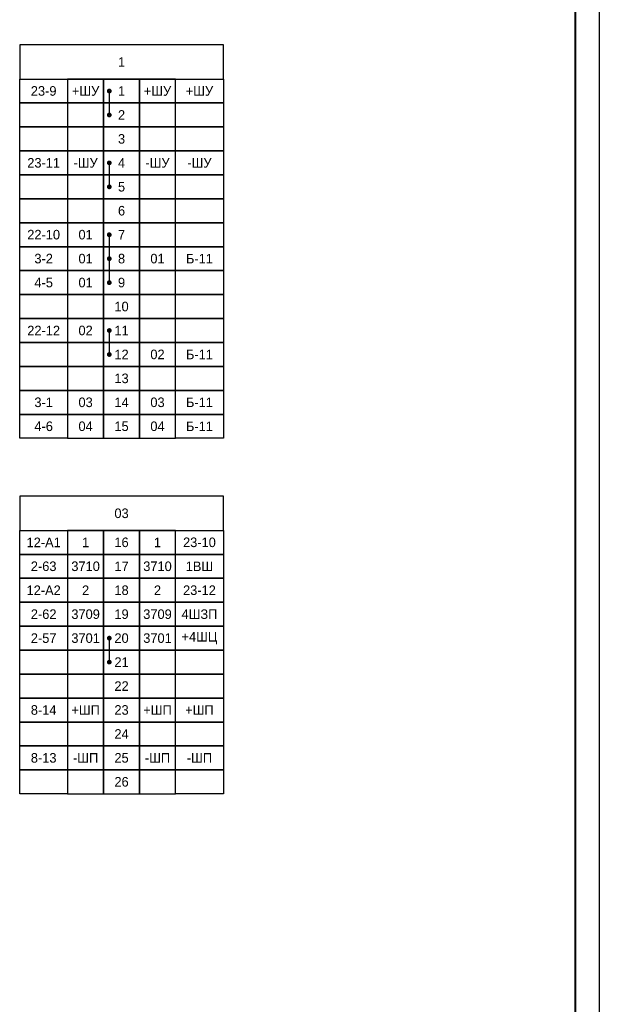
# Model space of a CAD drawing. Header units: millimetres. Extents: x 7700 to 12777, y -2533 to 2568.
# Tile 16 of 74: x 11109 to 11230, y -1486 to -1280. Entities that reach past the tile are written whole.
import ezdxf

# ---------------------------------------------------------------- set-up
doc = ezdxf.new("R2010")
doc.units = ezdxf.units.MM
doc.styles.add('SIMPLEX', font='txt', dxfattribs={"height": 5})

msp = doc.modelspace()

# ---------------------------------------------------------------- linework, layer by layer
for p, q in [((11230.2, -1110.77), (11230.2, -1530.78)), ((11127.97, -1294.89), (11127.97, -1299.89)), ((11127.97, -1309.89), (11127.97, -1314.89)), ((11127.97, -1324.89), (11127.97, -1334.89)), ((11127.97, -1344.89), (11127.97, -1349.89)), ((11127.97, -1409.12), (11127.97, -1414.12))]:
    msp.add_line(p, q)
at = {"lineweight": 40}
msp.add_line((11225.2, -1130.77), (11225.2, -1525.86), dxfattribs=at)
for points in [[(11109.28, -1292.39), (11151.78, -1292.39), (11151.78, -1285.28), (11109.28, -1285.28)], [(11119.28, -1297.39), (11109.28, -1297.39), (11109.28, -1292.39), (11119.28, -1292.39)], [(11119.28, -1297.39), (11126.78, -1297.39), (11126.78, -1292.39), (11119.28, -1292.39)], [(11126.78, -1297.39), (11134.28, -1297.39), (11134.28, -1292.39), (11126.78, -1292.39)], [(11134.28, -1297.39), (11141.78, -1297.39), (11141.78, -1292.39), (11134.28, -1292.39)], [(11151.78, -1297.39), (11141.78, -1297.39), (11141.78, -1292.39), (11151.78, -1292.39)], [(11119.28, -1302.39), (11109.28, -1302.39), (11109.28, -1297.39), (11119.28, -1297.39)], [(11119.28, -1302.39), (11126.78, -1302.39), (11126.78, -1297.39), (11119.28, -1297.39)], [(11126.78, -1302.39), (11134.28, -1302.39), (11134.28, -1297.39), (11126.78, -1297.39)], [(11134.28, -1302.39), (11141.78, -1302.39), (11141.78, -1297.39), (11134.28, -1297.39)], [(11151.78, -1302.39), (11141.78, -1302.39), (11141.78, -1297.39), (11151.78, -1297.39)], [(11119.28, -1307.39), (11109.28, -1307.39), (11109.28, -1302.39), (11119.28, -1302.39)], [(11119.28, -1307.39), (11126.78, -1307.39), (11126.78, -1302.39), (11119.28, -1302.39)], [(11126.78, -1307.39), (11134.28, -1307.39), (11134.28, -1302.39), (11126.78, -1302.39)], [(11134.28, -1307.39), (11141.78, -1307.39), (11141.78, -1302.39), (11134.28, -1302.39)], [(11151.78, -1307.39), (11141.78, -1307.39), (11141.78, -1302.39), (11151.78, -1302.39)], [(11119.28, -1312.39), (11109.28, -1312.39), (11109.28, -1307.39), (11119.28, -1307.39)], [(11119.28, -1312.39), (11126.78, -1312.39), (11126.78, -1307.39), (11119.28, -1307.39)], [(11126.78, -1312.39), (11134.28, -1312.39), (11134.28, -1307.39), (11126.78, -1307.39)], [(11134.28, -1312.39), (11141.78, -1312.39), (11141.78, -1307.39), (11134.28, -1307.39)], [(11151.78, -1312.39), (11141.78, -1312.39), (11141.78, -1307.39), (11151.78, -1307.39)], [(11119.28, -1317.39), (11109.28, -1317.39), (11109.28, -1312.39), (11119.28, -1312.39)], [(11119.28, -1317.39), (11126.78, -1317.39), (11126.78, -1312.39), (11119.28, -1312.39)], [(11126.78, -1317.39), (11134.28, -1317.39), (11134.28, -1312.39), (11126.78, -1312.39)], [(11134.28, -1317.39), (11141.78, -1317.39), (11141.78, -1312.39), (11134.28, -1312.39)], [(11151.78, -1317.39), (11141.78, -1317.39), (11141.78, -1312.39), (11151.78, -1312.39)], [(11119.28, -1322.39), (11109.28, -1322.39), (11109.28, -1317.39), (11119.28, -1317.39)], [(11119.28, -1322.39), (11109.28, -1322.39), (11109.28, -1317.39), (11119.28, -1317.39)], [(11119.28, -1322.39), (11126.78, -1322.39), (11126.78, -1317.39), (11119.28, -1317.39)], [(11119.28, -1322.39), (11126.78, -1322.39), (11126.78, -1317.39), (11119.28, -1317.39)], [(11126.78, -1322.39), (11134.28, -1322.39), (11134.28, -1317.39), (11126.78, -1317.39)], [(11134.28, -1322.39), (11141.78, -1322.39), (11141.78, -1317.39), (11134.28, -1317.39)], [(11134.28, -1322.39), (11141.78, -1322.39), (11141.78, -1317.39), (11134.28, -1317.39)], [(11151.78, -1322.39), (11141.78, -1322.39), (11141.78, -1317.39), (11151.78, -1317.39)], [(11151.78, -1322.39), (11141.78, -1322.39), (11141.78, -1317.39), (11151.78, -1317.39)], [(11119.28, -1327.39), (11109.28, -1327.39), (11109.28, -1322.39), (11119.28, -1322.39)], [(11119.28, -1327.39), (11126.78, -1327.39), (11126.78, -1322.39), (11119.28, -1322.39)], [(11126.78, -1327.39), (11134.28, -1327.39), (11134.28, -1322.39), (11126.78, -1322.39)], [(11134.28, -1327.39), (11141.78, -1327.39), (11141.78, -1322.39), (11134.28, -1322.39)], [(11151.78, -1327.39), (11141.78, -1327.39), (11141.78, -1322.39), (11151.78, -1322.39)], [(11119.28, -1332.39), (11109.28, -1332.39), (11109.28, -1327.39), (11119.28, -1327.39)], [(11119.28, -1332.39), (11126.78, -1332.39), (11126.78, -1327.39), (11119.28, -1327.39)], [(11126.78, -1332.39), (11134.28, -1332.39), (11134.28, -1327.39), (11126.78, -1327.39)], [(11134.28, -1332.39), (11141.78, -1332.39), (11141.78, -1327.39), (11134.28, -1327.39)], [(11151.78, -1332.39), (11141.78, -1332.39), (11141.78, -1327.39), (11151.78, -1327.39)], [(11119.28, -1337.39), (11109.28, -1337.39), (11109.28, -1332.39), (11119.28, -1332.39)], [(11119.28, -1337.39), (11126.78, -1337.39), (11126.78, -1332.39), (11119.28, -1332.39)], [(11126.78, -1337.39), (11134.28, -1337.39), (11134.28, -1332.39), (11126.78, -1332.39)], [(11134.28, -1337.39), (11141.78, -1337.39), (11141.78, -1332.39), (11134.28, -1332.39)], [(11151.78, -1337.39), (11141.78, -1337.39), (11141.78, -1332.39), (11151.78, -1332.39)], [(11119.28, -1342.39), (11109.28, -1342.39), (11109.28, -1337.39), (11119.28, -1337.39)], [(11119.28, -1342.39), (11109.28, -1342.39), (11109.28, -1337.39), (11119.28, -1337.39)], [(11119.28, -1342.39), (11126.78, -1342.39), (11126.78, -1337.39), (11119.28, -1337.39)], [(11119.28, -1342.39), (11126.78, -1342.39), (11126.78, -1337.39), (11119.28, -1337.39)], [(11126.78, -1342.39), (11134.28, -1342.39), (11134.28, -1337.39), (11126.78, -1337.39)], [(11134.28, -1342.39), (11141.78, -1342.39), (11141.78, -1337.39), (11134.28, -1337.39)], [(11134.28, -1342.39), (11141.78, -1342.39), (11141.78, -1337.39), (11134.28, -1337.39)], [(11151.78, -1342.39), (11141.78, -1342.39), (11141.78, -1337.39), (11151.78, -1337.39)], [(11151.78, -1342.39), (11141.78, -1342.39), (11141.78, -1337.39), (11151.78, -1337.39)], [(11119.28, -1347.39), (11109.28, -1347.39), (11109.28, -1342.39), (11119.28, -1342.39)], [(11119.28, -1347.39), (11109.28, -1347.39), (11109.28, -1342.39), (11119.28, -1342.39)], [(11119.28, -1347.39), (11126.78, -1347.39), (11126.78, -1342.39), (11119.28, -1342.39)], [(11119.28, -1347.39), (11126.78, -1347.39), (11126.78, -1342.39), (11119.28, -1342.39)], [(11126.78, -1347.39), (11134.28, -1347.39), (11134.28, -1342.39), (11126.78, -1342.39)], [(11134.28, -1347.39), (11141.78, -1347.39), (11141.78, -1342.39), (11134.28, -1342.39)], [(11134.28, -1347.39), (11141.78, -1347.39), (11141.78, -1342.39), (11134.28, -1342.39)], [(11151.78, -1347.39), (11141.78, -1347.39), (11141.78, -1342.39), (11151.78, -1342.39)], [(11151.78, -1347.39), (11141.78, -1347.39), (11141.78, -1342.39), (11151.78, -1342.39)], [(11119.28, -1352.39), (11109.28, -1352.39), (11109.28, -1347.39), (11119.28, -1347.39)], [(11119.28, -1352.39), (11109.28, -1352.39), (11109.28, -1347.39), (11119.28, -1347.39)], [(11119.28, -1352.39), (11126.78, -1352.39), (11126.78, -1347.39), (11119.28, -1347.39)], [(11119.28, -1352.39), (11126.78, -1352.39), (11126.78, -1347.39), (11119.28, -1347.39)], [(11126.78, -1352.39), (11134.28, -1352.39), (11134.28, -1347.39), (11126.78, -1347.39)], [(11134.28, -1352.39), (11141.78, -1352.39), (11141.78, -1347.39), (11134.28, -1347.39)], [(11134.28, -1352.39), (11141.78, -1352.39), (11141.78, -1347.39), (11134.28, -1347.39)], [(11151.78, -1352.39), (11141.78, -1352.39), (11141.78, -1347.39), (11151.78, -1347.39)], [(11151.78, -1352.39), (11141.78, -1352.39), (11141.78, -1347.39), (11151.78, -1347.39)], [(11119.28, -1357.39), (11109.28, -1357.39), (11109.28, -1352.39), (11119.28, -1352.39)], [(11119.28, -1357.39), (11109.28, -1357.39), (11109.28, -1352.39), (11119.28, -1352.39)], [(11119.28, -1357.39), (11126.78, -1357.39), (11126.78, -1352.39), (11119.28, -1352.39)], [(11119.28, -1357.39), (11126.78, -1357.39), (11126.78, -1352.39), (11119.28, -1352.39)], [(11126.78, -1357.39), (11134.28, -1357.39), (11134.28, -1352.39), (11126.78, -1352.39)], [(11134.28, -1357.39), (11141.78, -1357.39), (11141.78, -1352.39), (11134.28, -1352.39)], [(11134.28, -1357.39), (11141.78, -1357.39), (11141.78, -1352.39), (11134.28, -1352.39)], [(11151.78, -1357.39), (11141.78, -1357.39), (11141.78, -1352.39), (11151.78, -1352.39)], [(11151.78, -1357.39), (11141.78, -1357.39), (11141.78, -1352.39), (11151.78, -1352.39)], [(11119.28, -1362.39), (11109.28, -1362.39), (11109.28, -1357.39), (11119.28, -1357.39)], [(11119.28, -1362.39), (11109.28, -1362.39), (11109.28, -1357.39), (11119.28, -1357.39)], [(11119.28, -1362.39), (11126.78, -1362.39), (11126.78, -1357.39), (11119.28, -1357.39)], [(11119.28, -1362.39), (11126.78, -1362.39), (11126.78, -1357.39), (11119.28, -1357.39)], [(11126.78, -1362.39), (11134.28, -1362.39), (11134.28, -1357.39), (11126.78, -1357.39)], [(11134.28, -1362.39), (11141.78, -1362.39), (11141.78, -1357.39), (11134.28, -1357.39)], [(11134.28, -1362.39), (11141.78, -1362.39), (11141.78, -1357.39), (11134.28, -1357.39)], [(11151.78, -1362.39), (11141.78, -1362.39), (11141.78, -1357.39), (11151.78, -1357.39)], [(11151.78, -1362.39), (11141.78, -1362.39), (11141.78, -1357.39), (11151.78, -1357.39)], [(11119.28, -1367.39), (11109.28, -1367.39), (11109.28, -1362.39), (11119.28, -1362.39)], [(11119.28, -1367.39), (11109.28, -1367.39), (11109.28, -1362.39), (11119.28, -1362.39)], [(11119.28, -1367.39), (11126.78, -1367.39), (11126.78, -1362.39), (11119.28, -1362.39)], [(11119.28, -1367.39), (11126.78, -1367.39), (11126.78, -1362.39), (11119.28, -1362.39)], [(11126.78, -1367.39), (11134.28, -1367.39), (11134.28, -1362.39), (11126.78, -1362.39)], [(11134.28, -1367.39), (11141.78, -1367.39), (11141.78, -1362.39), (11134.28, -1362.39)], [(11134.28, -1367.39), (11141.78, -1367.39), (11141.78, -1362.39), (11134.28, -1362.39)], [(11151.78, -1367.39), (11141.78, -1367.39), (11141.78, -1362.39), (11151.78, -1362.39)], [(11151.78, -1367.39), (11141.78, -1367.39), (11141.78, -1362.39), (11151.78, -1362.39)], [(11109.28, -1386.62), (11151.78, -1386.62), (11151.78, -1379.5), (11109.28, -1379.5)], [(11119.28, -1391.62), (11109.28, -1391.62), (11109.28, -1386.62), (11119.28, -1386.62)], [(11119.28, -1391.62), (11126.78, -1391.62), (11126.78, -1386.62), (11119.28, -1386.62)], [(11126.78, -1391.62), (11134.28, -1391.62), (11134.28, -1386.62), (11126.78, -1386.62)], [(11134.28, -1391.62), (11141.78, -1391.62), (11141.78, -1386.62), (11134.28, -1386.62)], [(11151.78, -1391.62), (11141.78, -1391.62), (11141.78, -1386.62), (11151.78, -1386.62)], [(11119.28, -1396.62), (11109.28, -1396.62), (11109.28, -1391.62), (11119.28, -1391.62)], [(11119.28, -1396.62), (11126.78, -1396.62), (11126.78, -1391.62), (11119.28, -1391.62)], [(11126.78, -1396.62), (11134.28, -1396.62), (11134.28, -1391.62), (11126.78, -1391.62)], [(11134.28, -1396.62), (11141.78, -1396.62), (11141.78, -1391.62), (11134.28, -1391.62)], [(11151.78, -1396.62), (11141.78, -1396.62), (11141.78, -1391.62), (11151.78, -1391.62)], [(11119.28, -1401.62), (11109.28, -1401.62), (11109.28, -1396.62), (11119.28, -1396.62)], [(11119.28, -1401.62), (11126.78, -1401.62), (11126.78, -1396.62), (11119.28, -1396.62)], [(11126.78, -1401.62), (11134.28, -1401.62), (11134.28, -1396.62), (11126.78, -1396.62)], [(11134.28, -1401.62), (11141.78, -1401.62), (11141.78, -1396.62), (11134.28, -1396.62)], [(11151.78, -1401.62), (11141.78, -1401.62), (11141.78, -1396.62), (11151.78, -1396.62)], [(11119.28, -1406.62), (11109.28, -1406.62), (11109.28, -1401.62), (11119.28, -1401.62)], [(11119.28, -1406.62), (11126.78, -1406.62), (11126.78, -1401.62), (11119.28, -1401.62)], [(11126.78, -1406.62), (11134.28, -1406.62), (11134.28, -1401.62), (11126.78, -1401.62)], [(11134.28, -1406.62), (11141.78, -1406.62), (11141.78, -1401.62), (11134.28, -1401.62)], [(11151.78, -1406.62), (11141.78, -1406.62), (11141.78, -1401.62), (11151.78, -1401.62)], [(11119.28, -1411.62), (11109.28, -1411.62), (11109.28, -1406.62), (11119.28, -1406.62)], [(11119.28, -1411.62), (11126.78, -1411.62), (11126.78, -1406.62), (11119.28, -1406.62)], [(11126.78, -1411.62), (11134.28, -1411.62), (11134.28, -1406.62), (11126.78, -1406.62)], [(11134.28, -1411.62), (11141.78, -1411.62), (11141.78, -1406.62), (11134.28, -1406.62)], [(11151.78, -1411.62), (11141.78, -1411.62), (11141.78, -1406.62), (11151.78, -1406.62)], [(11119.28, -1416.62), (11109.28, -1416.62), (11109.28, -1411.62), (11119.28, -1411.62)], [(11119.28, -1416.62), (11109.28, -1416.62), (11109.28, -1411.62), (11119.28, -1411.62)], [(11119.28, -1416.62), (11126.78, -1416.62), (11126.78, -1411.62), (11119.28, -1411.62)], [(11119.28, -1416.62), (11126.78, -1416.62), (11126.78, -1411.62), (11119.28, -1411.62)], [(11126.78, -1416.62), (11134.28, -1416.62), (11134.28, -1411.62), (11126.78, -1411.62)], [(11134.28, -1416.62), (11141.78, -1416.62), (11141.78, -1411.62), (11134.28, -1411.62)], [(11134.28, -1416.62), (11141.78, -1416.62), (11141.78, -1411.62), (11134.28, -1411.62)], [(11151.78, -1416.62), (11141.78, -1416.62), (11141.78, -1411.62), (11151.78, -1411.62)], [(11151.78, -1416.62), (11141.78, -1416.62), (11141.78, -1411.62), (11151.78, -1411.62)], [(11119.28, -1421.62), (11109.28, -1421.62), (11109.28, -1416.62), (11119.28, -1416.62)], [(11119.28, -1421.62), (11126.78, -1421.62), (11126.78, -1416.62), (11119.28, -1416.62)], [(11126.78, -1421.62), (11134.28, -1421.62), (11134.28, -1416.62), (11126.78, -1416.62)], [(11134.28, -1421.62), (11141.78, -1421.62), (11141.78, -1416.62), (11134.28, -1416.62)], [(11151.78, -1421.62), (11141.78, -1421.62), (11141.78, -1416.62), (11151.78, -1416.62)], [(11119.28, -1426.62), (11109.28, -1426.62), (11109.28, -1421.62), (11119.28, -1421.62)], [(11119.28, -1426.62), (11126.78, -1426.62), (11126.78, -1421.62), (11119.28, -1421.62)], [(11126.78, -1426.62), (11134.28, -1426.62), (11134.28, -1421.62), (11126.78, -1421.62)], [(11134.28, -1426.62), (11141.78, -1426.62), (11141.78, -1421.62), (11134.28, -1421.62)], [(11151.78, -1426.62), (11141.78, -1426.62), (11141.78, -1421.62), (11151.78, -1421.62)], [(11119.28, -1431.62), (11109.28, -1431.62), (11109.28, -1426.62), (11119.28, -1426.62)], [(11119.28, -1431.62), (11126.78, -1431.62), (11126.78, -1426.62), (11119.28, -1426.62)], [(11126.78, -1431.62), (11134.28, -1431.62), (11134.28, -1426.62), (11126.78, -1426.62)], [(11134.28, -1431.62), (11141.78, -1431.62), (11141.78, -1426.62), (11134.28, -1426.62)], [(11151.78, -1431.62), (11141.78, -1431.62), (11141.78, -1426.62), (11151.78, -1426.62)], [(11119.28, -1436.62), (11109.28, -1436.62), (11109.28, -1431.62), (11119.28, -1431.62)], [(11119.28, -1436.62), (11109.28, -1436.62), (11109.28, -1431.62), (11119.28, -1431.62)], [(11119.28, -1436.62), (11126.78, -1436.62), (11126.78, -1431.62), (11119.28, -1431.62)], [(11119.28, -1436.62), (11126.78, -1436.62), (11126.78, -1431.62), (11119.28, -1431.62)], [(11126.78, -1436.62), (11134.28, -1436.62), (11134.28, -1431.62), (11126.78, -1431.62)], [(11134.28, -1436.62), (11141.78, -1436.62), (11141.78, -1431.62), (11134.28, -1431.62)], [(11134.28, -1436.62), (11141.78, -1436.62), (11141.78, -1431.62), (11134.28, -1431.62)], [(11151.78, -1436.62), (11141.78, -1436.62), (11141.78, -1431.62), (11151.78, -1431.62)], [(11151.78, -1436.62), (11141.78, -1436.62), (11141.78, -1431.62), (11151.78, -1431.62)], [(11119.28, -1441.62), (11109.28, -1441.62), (11109.28, -1436.62), (11119.28, -1436.62)], [(11119.28, -1441.62), (11109.28, -1441.62), (11109.28, -1436.62), (11119.28, -1436.62)], [(11119.28, -1441.62), (11126.78, -1441.62), (11126.78, -1436.62), (11119.28, -1436.62)], [(11119.28, -1441.62), (11126.78, -1441.62), (11126.78, -1436.62), (11119.28, -1436.62)], [(11126.78, -1441.62), (11134.28, -1441.62), (11134.28, -1436.62), (11126.78, -1436.62)], [(11134.28, -1441.62), (11141.78, -1441.62), (11141.78, -1436.62), (11134.28, -1436.62)], [(11134.28, -1441.62), (11141.78, -1441.62), (11141.78, -1436.62), (11134.28, -1436.62)], [(11151.78, -1441.62), (11141.78, -1441.62), (11141.78, -1436.62), (11151.78, -1436.62)], [(11151.78, -1441.62), (11141.78, -1441.62), (11141.78, -1436.62), (11151.78, -1436.62)]]:
    msp.add_lwpolyline(points, close=True)
at = {"const_width": 0.45}
for points in [[(11127.97, -1294.62, 1), (11127.97, -1295.17, 1)], [(11127.97, -1299.62, 1), (11127.97, -1300.17, 1)], [(11127.97, -1309.62, 1), (11127.97, -1310.17, 1)], [(11127.97, -1314.62, 1), (11127.97, -1315.17, 1)], [(11127.97, -1324.62, 1), (11127.97, -1325.17, 1)], [(11127.97, -1329.62, 1), (11127.97, -1330.17, 1)], [(11127.97, -1334.62, 1), (11127.97, -1335.17, 1)], [(11127.97, -1344.62, 1), (11127.97, -1345.17, 1)], [(11127.97, -1349.62, 1), (11127.97, -1350.17, 1)], [(11127.97, -1408.84, 1), (11127.97, -1409.39, 1)], [(11127.97, -1413.84, 1), (11127.97, -1414.39, 1)]]:
    msp.add_lwpolyline(points, format="xyb", close=True, dxfattribs=at)

# ---------------------------------------------------------------- texts
at = {"char_height": 2, "attachment_point": 5, "style": 'SIMPLEX'}
for s, insert, width in [('1', (11130.53, -1288.84), 42.4981), ('1', (11130.53, -1294.89), 7.4997), ('2', (11130.53, -1299.89), 7.4997), ('3', (11130.53, -1304.89), 7.4997), ('4', (11130.53, -1309.89), 7.4997), ('5', (11130.53, -1314.89), 7.4997), ('6', (11130.53, -1319.89), 7.4997), ('7', (11130.53, -1324.89), 7.4997), ('8', (11130.53, -1329.89), 7.4997), ('9', (11130.53, -1334.89), 7.4997), ('10', (11130.53, -1339.89), 7.4997), ('11', (11130.53, -1344.89), 7.4997), ('12', (11130.53, -1349.89), 7.4997), ('13', (11130.53, -1354.89), 7.4997), ('14', (11130.53, -1359.89), 7.4997), ('15', (11130.53, -1364.89), 7.4997), ('03', (11130.53, -1383.06), 42.498), ('16', (11130.53, -1389.12), 7.4997), ('17', (11130.53, -1394.12), 7.4997), ('18', (11130.53, -1399.12), 7.4997), ('19', (11130.53, -1404.12), 7.4997), ('20', (11130.53, -1409.12), 7.4997), ('21', (11130.53, -1414.12), 7.4997), ('22', (11130.53, -1419.12), 7.4997), ('23', (11130.53, -1424.12), 7.4997), ('24', (11130.53, -1429.12), 7.4997), ('25', (11130.53, -1434.12), 7.4997), ('26', (11130.53, -1439.12), 7.4997)]:
    msp.add_mtext(s, dxfattribs=dict(at, insert=insert, width=width))
at = {"char_height": 2, "attachment_point": 5, "rotation": 0, "style": 'SIMPLEX'}
for s, insert, width in [('23-9', (11114.28, -1294.89), 9.9995), ('+ШУ', (11123.03, -1294.89), 7.4997), ('+ШУ', (11138.03, -1294.89), 7.4997), ('+ШУ', (11146.78, -1294.89), 9.9996), ('23-11', (11114.28, -1309.89), 9.9996), ('-ШУ', (11123.03, -1309.89), 7.4997), ('-ШУ', (11138.03, -1309.89), 7.4997), ('-ШУ', (11146.78, -1309.89), 9.9995), ('22-10', (11114.28, -1324.89), 9.9995), ('01', (11123.03, -1324.89), 7.4997), ('3-2', (11114.28, -1329.89), 9.9996), ('01', (11123.03, -1329.89), 7.4997), ('01', (11138.03, -1329.89), 7.4997), ('Б-11', (11146.78, -1329.89), 9.9995), ('4-5', (11114.28, -1334.89), 9.9996), ('01', (11123.03, -1334.89), 7.4997), ('22-12', (11114.28, -1344.89), 9.9995), ('02', (11123.03, -1344.89), 7.4997), ('02', (11138.03, -1349.89), 7.4997), ('Б-11', (11146.78, -1349.89), 9.9995), ('3-1', (11114.28, -1359.89), 9.9995), ('03', (11123.03, -1359.89), 7.4997), ('03', (11138.03, -1359.89), 7.4997), ('Б-11', (11146.78, -1359.89), 9.9995), ('4-6', (11114.28, -1364.89), 9.9995), ('04', (11123.03, -1364.89), 7.4997), ('04', (11138.03, -1364.89), 7.4997), ('Б-11', (11146.78, -1364.89), 9.9995), ('12-A1', (11114.28, -1389.12), 9.9995), ('1', (11123.03, -1389.12), 7.4997), ('1', (11138.03, -1389.12), 7.4997), ('23-10', (11146.78, -1389.12), 9.9996), ('2-63', (11114.28, -1394.12), 9.9995), ('3710', (11123.03, -1394.12), 7.4997), ('3710', (11138.03, -1394.12), 7.4997), ('1ВШ', (11146.78, -1394.12), 9.9996), ('12-A2', (11114.28, -1399.12), 9.9995), ('2', (11123.03, -1399.12), 7.4997), ('2', (11138.03, -1399.12), 7.4997), ('23-12', (11146.78, -1399.12), 9.9996), ('2-62', (11114.28, -1404.12), 9.9996), ('3709', (11123.03, -1404.12), 7.4997), ('3709', (11138.03, -1404.12), 7.4997), ('4ШЗП', (11146.78, -1404.12), 9.9995), ('2-57', (11114.28, -1409.12), 9.9995), ('3701', (11123.03, -1409.12), 7.4997), ('3701', (11138.03, -1409.12), 7.4997), ('+4ШЦ', (11146.78, -1409.12), 9.9996), ('8-14', (11114.28, -1424.12), 9.9995), ('+ШП', (11123.03, -1424.12), 7.4997), ('+ШП', (11138.03, -1424.12), 7.4997), ('+ШП', (11146.78, -1424.12), 9.9995), ('8-13', (11114.28, -1434.12), 9.9995), ('-ШП', (11123.03, -1434.12), 7.4997), ('-ШП', (11138.03, -1434.12), 7.4997), ('-ШП', (11146.78, -1434.12), 9.9995)]:
    msp.add_mtext(s, dxfattribs=dict(at, insert=insert, width=width))

doc.saveas('drawing.dxf')
